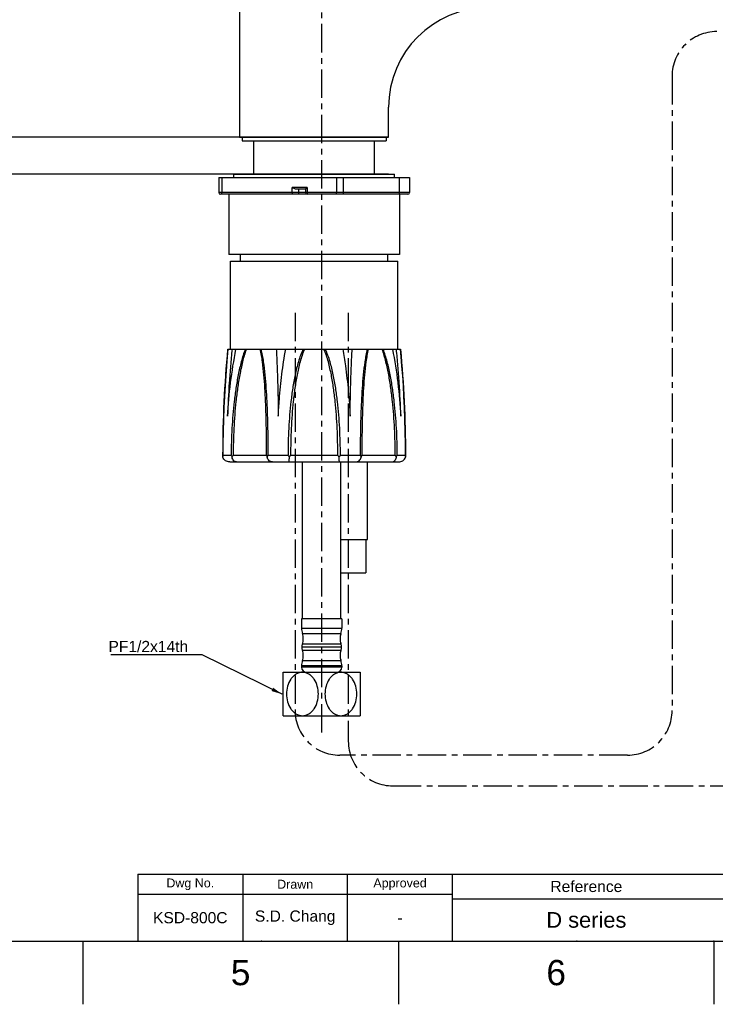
# Model space of a CAD drawing. Header units: millimetres. Extents: x 601 to 1195, y -13 to 407.
# Tile 9 of 17: x 884 to 1040, y -13 to 207. Entities that reach past the tile are written whole.
import ezdxf

# ---------------------------------------------------------------- set-up
doc = ezdxf.new("R2010")
doc.units = ezdxf.units.MM
doc.header["$LTSCALE"] = 0.1
doc.linetypes.add('CENTERX2', pattern=[101.6, 63.5, -12.7, 12.7, -12.7])
for name, color, linetype in [('02___PRT_ALL_AXES', 7, 'Continuous'), ('CENTER', 1, 'CENTERX2'), ('DIM', 3, 'Continuous'), ('FORM', 7, 'Continuous'), ('TEXT', 2, 'Continuous')]:
    doc.layers.add(name, color=color, linetype=linetype)
doc.styles.get("Standard").update_dxf_attribs({"font": 'arial_0.ttf'})
doc.dimstyles.new('ISO-25', dxfattribs={"dimtxt": 2.5, "dimasz": 2.5, "dimexe": 1.25, "dimexo": 0.625, "dimtad": 1, "dimlfac": 1.33325, "dimtxsty": 'Standard', "dimcen": 2.5, "dimadec": 0, "dimazin": 0, "dimtfac": 1, "dimtmove": 0, "dimatfit": 3, "dimfxl": 1, "dimarcsym": 0})

msp = doc.modelspace()

# ---------------------------------------------------------------- linework, layer by layer
at = {"color": 7, "linetype": 'Continuous'}
for p, q in [((933.1077, 251.6374), (933.1077, 180.9949)), ((966.5577, 180.9949), (966.5577, 187.7449)), ((933.1077, 180.9949), (966.5577, 180.9949)), ((933.7591, 180.9949), (933.7591, 180.2449)), ((966.0091, 180.9949), (966.0091, 180.2449)), ((933.7591, 180.2449), (966.0091, 180.2449)), ((936.3841, 172.7449), (936.3841, 180.2449)), ((963.3841, 172.7449), (963.3841, 180.2449)), ((928.5091, 171.9949), (971.2591, 171.9949)), ((928.5091, 171.9949), (928.5091, 168.6199)), ((929.1681, 171.9949), (929.1681, 168.6199)), ((954.8501, 171.9949), (954.8501, 168.6199)), ((956.4411, 168.2449), (956.4411, 171.9949)), ((969.0091, 168.2449), (969.0091, 171.9949)), ((971.2591, 171.9949), (971.2591, 168.6199)), ((971.2591, 168.6199), (928.5091, 168.6199)), ((970.8841, 168.2449), (928.8841, 168.2449)), ((948.3368, 169.7449), (944.9774, 169.7449)), ((944.9774, 168.6199), (944.9774, 169.7449)), ((947.9004, 169.3699), (945.9441, 169.3699)), ((946.4327, 168.6199), (946.4327, 169.3699)), ((947.8975, 169.3699), (947.8975, 168.6199)), ((948.3368, 169.7449), (948.3368, 168.6199)), ((933.3841, 153.2449), (933.3841, 154.7449)), ((966.3841, 153.2449), (966.3841, 154.7449)), ((931.1341, 153.2449), (968.6341, 153.2449)), ((931.1341, 133.5199), (931.1341, 153.2449)), ((968.6341, 133.5199), (968.6341, 153.2449)), ((930.5359, 133.5199), (969.2323, 133.5199)), ((969.3845, 131.7936), (969.2324, 133.5199)), ((929.4698, 115.096), (929.4233, 112.2091)), ((929.4233, 112.2091), (929.4109, 109.448)), ((929.4234, 112.2214), (929.4234, 112.2152)), ((929.4123, 109.7453), (929.4109, 109.448)), ((929.4153, 109.341), (929.411, 109.4479)), ((929.4412, 109.7449), (931.2831, 109.7449)), ((930.9602, 108.2449), (968.808, 108.2449)), ((931.7268, 109.7449), (939.2079, 109.7449)), ((939.5746, 109.7449), (944.0212, 109.7449)), ((944.5941, 109.7449), (955.1741, 109.7449)), ((955.7471, 109.7449), (960.1937, 109.7449)), ((960.5603, 109.7449), (968.0415, 109.7449)), ((968.4851, 109.7449), (970.327, 109.7449)), ((970.3573, 109.4479), (970.353, 109.341)), ((947.0577, 73.1374), (947.0577, 70.9793)), ((956.0577, 73.1374), (956.0577, 70.9793)), ((947.0577, 70.9793), (956.0577, 70.9793)), ((947.2452, 69.8084), (955.8702, 69.8084)), ((956.0337, 66.7624), (947.0817, 66.7624)), ((955.8745, 67.4536), (947.241, 67.4536)), ((947.241, 66.0712), (955.8745, 66.0712)), ((956.0577, 62.5455), (947.0577, 62.5455)), ((947.0577, 62.5455), (947.0577, 62.2624)), ((955.8702, 63.7165), (947.2452, 63.7165)), ((956.0577, 62.5455), (956.0577, 62.2624)), ((942.9327, 61.1374), (960.1827, 61.1374)), ((942.9327, 51.3868), (942.9327, 61.1374)), ((960.1827, 61.1374), (960.1827, 51.3868)), ((942.9327, 51.3874), (960.1827, 51.3874))]:
    msp.add_line(p, q, dxfattribs=at)
for p, q in [((966.5577, 180.9949), (656.8176, 180.9949)), ((966.5577, 172.7449), (656.8176, 172.7449)), ((615.2102, 0.8691), (1180.8668, 0.8691)), ((898.0385, 0.8691), (898.0385, -13.2723)), ((968.7456, 0.8691), (968.7456, -13.2723)), ((1039.4526, 0.8691), (1039.4526, -13.2723))]:
    msp.add_line(p, q)
for points in [[(930.5351, 133.5107), (930.3848, 131.8052), (930.2168, 129.753), (930.0547, 127.5786)], [(930.5359, 133.5199), (930.3838, 131.7936), (930.2158, 129.7411)], [(969.7127, 127.5906), (969.5515, 129.753), (969.3835, 131.8052), (969.2324, 133.5199)], [(969.7135, 127.5786), (969.5524, 129.7411), (969.3845, 131.7936)], [(930.0556, 127.5906), (929.9045, 125.3209), (929.7668, 122.9419), (929.6459, 120.4491), (929.5456, 117.8362), (929.4696, 115.0837)], [(930.0547, 127.5786), (929.9037, 125.3088), (929.7662, 122.9298), (929.6454, 120.437), (929.5452, 117.824)], [(970.1228, 120.437), (970.0021, 122.9298), (969.8645, 125.3088), (969.7127, 127.5906)], [(970.1223, 120.4491), (970.0014, 122.9419), (969.8637, 125.3209)], [(970.345, 112.2091), (970.2987, 115.0837), (970.2231, 117.824), (970.1223, 120.4491)], [(970.3573, 109.448), (970.3448, 112.2214), (970.2984, 115.096), (970.2227, 117.8362)]]:
    msp.add_lwpolyline(points, dxfattribs=at)
for centre, radius, start, end in [((988.8327, 187.7449), 22.275, 90, 180), ((928.8841, 168.6199), 0.375, 180, 270), ((948.2725, 168.6199), 0.375, 180, 270), ((970.8841, 168.6199), 0.375, 270, 0), ((950.8077, 70.9793), 3.75, 180, 198.194872), ((952.3077, 70.9793), 3.75, 341.805128, 360), ((943.6845, 68.6374), 3.7482, 341.590423, 18.20343), ((959.4267, 68.6374), 3.7439, 173.994551, 186.212825), ((959.4601, 68.6318), 3.7777, 161.854143, 173.96273), ((950.7992, 66.2699), 3.75, 161.59867, 172.452844), ((950.7992, 67.2549), 3.75, 187.547156, 198.40133), ((959.4599, 68.643), 3.7775, 186.24241, 198.351751), ((952.3162, 66.2699), 3.75, 7.547156, 18.40133), ((952.3162, 67.2549), 3.75, 341.59867, 352.452844), ((943.6845, 64.8874), 3.7482, 341.79657, 18.409577), ((959.4267, 64.8874), 3.7439, 173.787175, 186.005449), ((959.4601, 64.893), 3.7777, 186.03727, 198.145857), ((959.4599, 64.8818), 3.7775, 161.648249, 173.75759), ((950.8077, 62.5455), 3.75, 161.805128, 180), ((952.3077, 62.5455), 3.75, 0, 18.194872)]:
    msp.add_arc(centre, radius, start, end, dxfattribs=at)
for centre, major_axis, start_param, end_param in [((943.6827, 68.6374), (-3.75, 0), 2.82042886, 3.45915308), ((959.4327, 68.6374), (0, 3.75), 1.2532359, 1.89196012), ((943.6827, 64.8874), (-3.75, 0), 2.82403222, 3.46275645), ((959.4327, 64.8874), (0, 3.75), 1.24963253, 1.88835676)]:
    msp.add_ellipse(centre, major_axis=major_axis, ratio=1, start_param=start_param, end_param=end_param, dxfattribs=at)
for points, knots in [([(929.4333, 168.2449), (929.3982, 168.2449), (929.3227, 168.2677), (929.2363, 168.3551), (929.1808, 168.4779), (929.1681, 168.5716), (929.1681, 168.6199)], [0, 0, 0, 0, 0.20946685, 0.44465593, 0.71203026, 1, 1, 1, 1]), ([(945.9441, 169.3699), (945.8492, 169.3699), (945.6631, 169.4001), (945.3334, 169.5201), (945.1113, 169.6502), (944.9774, 169.7449)], [0, 0, 0, 0, 0.27119005, 0.53152539, 1, 1, 1, 1]), ([(945.2426, 168.2449), (945.2074, 168.2449), (945.1319, 168.2677), (945.0455, 168.3551), (944.99, 168.4779), (944.9774, 168.5716), (944.9774, 168.6199)], [0, 0, 0, 0, 0.20946685, 0.44465593, 0.71203026, 1, 1, 1, 1]), ([(946.3341, 168.2449), (946.3498, 168.2449), (946.3731, 168.2711), (946.3907, 168.3107), (946.4121, 168.3787), (946.4282, 168.4828), (946.4327, 168.572), (946.4327, 168.6199)], [0, 0, 0, 0, 0.11770094, 0.21381947, 0.33552045, 0.64267313, 1, 1, 1, 1]), ([(948.3368, 169.7449), (948.2797, 169.7045), (948.1994, 169.643), (948.1015, 169.5593), (948.0404, 169.5034), (947.9894, 169.454), (947.9536, 169.4177), (947.9305, 169.3945), (947.9177, 169.3819), (947.9085, 169.374), (947.9027, 169.3699), (947.9004, 169.3699)], [0, 0, 0, 0, 0.36422376, 0.52565138, 0.67027204, 0.79498946, 0.89557206, 0.93503391, 0.9661798, 0.98803653, 1, 1, 1, 1]), ([(948.4145, 168.3547), (948.4019, 168.3726), (948.3555, 168.4536), (948.3368, 168.5489), (948.3368, 168.6199)], [0, 0, 0, 0, 0.23555966, 1, 1, 1, 1]), ([(948.602, 168.2449), (948.5669, 168.2449), (948.4914, 168.2676), (948.4373, 168.3225), (948.4145, 168.3547)], [0, 0, 0, 0, 0.47107626, 1, 1, 1, 1]), ([(955.1153, 168.2449), (955.0801, 168.2449), (955.0047, 168.2677), (954.9182, 168.3551), (954.8627, 168.4779), (954.8501, 168.5716), (954.8501, 168.6199)], [0, 0, 0, 0, 0.20946685, 0.44465593, 0.71203026, 1, 1, 1, 1]), ([(929.4412, 109.7449), (929.4412, 113.7685), (929.6384, 121.7052), (930.1981, 129.6233), (930.5436, 133.5199)], [0, 0, 0, 0, 0.50703655, 1, 1, 1, 1]), ([(931.4619, 133.5199), (931.3411, 132.2766), (931.12, 129.7819), (930.7475, 124.77), (930.5503, 120.9981), (930.4552, 118.4786)], [0, 0, 0, 0, 0.24856984, 0.49831275, 1, 1, 1, 1]), ([(930.4552, 118.4786), (930.6135, 121.0023), (931.0766, 126.0398), (931.8581, 131.0389), (932.337, 133.5199)], [0, 0, 0, 0, 0.50018646, 1, 1, 1, 1]), ([(934.4486, 133.5199), (934.2645, 133.0637), (933.9372, 132.1294), (933.3865, 130.2173), (932.8377, 127.7742), (932.3265, 124.8059), (931.9319, 121.8131), (931.6366, 118.806), (931.3627, 114.7846), (931.2831, 111.7605), (931.2831, 109.7449)], [0, 0, 0, 0, 0.06125972, 0.12314176, 0.24772197, 0.37280975, 0.49811876, 0.62353588, 0.74900867, 1, 1, 1, 1]), ([(934.6685, 133.5199), (934.4944, 133.0593), (934.1877, 132.1175), (933.6746, 130.1957), (933.1658, 127.7472), (932.6924, 124.7778), (932.3271, 121.7876), (932.0539, 118.7854), (931.8005, 114.7723), (931.7268, 111.7556), (931.7268, 109.7449)], [0, 0, 0, 0, 0.06142976, 0.12341546, 0.24808185, 0.37316794, 0.49843257, 0.62378313, 0.74917747, 1, 1, 1, 1]), ([(939.2079, 109.7449), (939.2079, 111.755), (939.1845, 114.7687), (939.0964, 118.7827), (938.9949, 121.7836), (938.8473, 124.772), (938.6345, 127.7387), (938.3753, 130.1881), (938.0764, 132.1125), (937.8805, 133.057), (937.7615, 133.5199)], [0, 0, 0, 0, 0.25276539, 0.37894341, 0.50484819, 0.6303314, 0.75515261, 0.8788281, 0.93990417, 1, 1, 1, 1]), ([(939.5746, 109.7449), (939.5746, 111.7599), (939.5478, 114.7805), (939.4476, 118.8029), (939.3325, 121.8086), (939.1657, 124.7994), (938.9267, 127.7647), (938.6377, 130.209), (938.3087, 132.124), (938.0955, 133.0615), (937.968, 133.5199)], [0, 0, 0, 0, 0.25318184, 0.37953455, 0.50556897, 0.63111242, 0.75588663, 0.87934069, 0.94020589, 1, 1, 1, 1]), ([(941.3783, 133.5199), (941.4475, 132.2761), (941.5711, 129.7808), (941.7016, 126.0273), (941.7888, 122.2575), (941.8246, 119.7394), (941.8364, 118.4786)], [0, 0, 0, 0, 0.24833514, 0.4979978, 0.74865272, 1, 1, 1, 1]), ([(941.8364, 118.4786), (941.9007, 119.7403), (942.1058, 122.8907), (942.6034, 127.9146), (943.1636, 131.6583), (943.4909, 133.5199)], [0, 0, 0, 0, 0.25033963, 0.62546853, 1, 1, 1, 1]), ([(947.3955, 133.5199), (947.1773, 133.0675), (946.796, 132.136), (946.1738, 130.2241), (945.58, 127.7786), (945.0486, 124.8074), (944.6513, 121.8135), (944.361, 118.806), (944.0964, 114.7842), (944.0212, 111.7604), (944.0212, 109.7449)], [0, 0, 0, 0, 0.06237428, 0.12476871, 0.24959111, 0.37450762, 0.49950479, 0.62456988, 0.74968879, 1, 1, 1, 1]), ([(947.697, 133.5199), (947.4918, 133.0628), (947.1369, 132.1234), (946.5625, 130.2015), (946.0182, 127.7507), (945.5323, 124.7789), (945.1694, 121.7878), (944.9044, 118.7852), (944.6628, 114.7719), (944.5941, 111.7555), (944.5941, 109.7449)], [0, 0, 0, 0, 0.06237839, 0.12477823, 0.24961391, 0.37453816, 0.4995373, 0.62459898, 0.74970988, 1, 1, 1, 1]), ([(955.1741, 109.7449), (955.1741, 111.7555), (955.1054, 114.7719), (954.8639, 118.7853), (954.5988, 121.7879), (954.2359, 124.779), (953.75, 127.7508), (953.2057, 130.2015), (952.6314, 132.1234), (952.2765, 133.0628), (952.0712, 133.5199)], [0, 0, 0, 0, 0.25029107, 0.37540278, 0.50046533, 0.6254648, 0.75038882, 0.87522388, 0.9376232, 1, 1, 1, 1]), ([(955.7471, 109.7449), (955.7471, 111.7604), (955.6718, 114.7843), (955.4072, 118.806), (955.1169, 121.8135), (954.7196, 124.8075), (954.1882, 127.7787), (953.5944, 130.2242), (952.9722, 132.136), (952.5909, 133.0675), (952.3727, 133.5199)], [0, 0, 0, 0, 0.25031227, 0.3754321, 0.50049818, 0.62549569, 0.75041189, 0.87523358, 0.9376274, 1, 1, 1, 1]), ([(956.2773, 133.5199), (956.4954, 132.2791), (956.99, 129.1653), (957.5646, 124.1494), (957.8354, 120.3708), (957.9318, 118.4786)], [0, 0, 0, 0, 0.24962588, 0.62456981, 1, 1, 1, 1]), ([(957.9318, 118.4786), (957.9436, 119.7394), (957.9795, 122.2575), (958.0667, 126.0273), (958.1972, 129.7808), (958.3208, 132.2761), (958.3899, 133.5199)], [0, 0, 0, 0, 0.25134724, 0.50200212, 0.75166477, 1, 1, 1, 1]), ([(961.8002, 133.5199), (961.6727, 133.0614), (961.4595, 132.124), (961.1306, 130.2089), (960.8415, 127.7646), (960.6025, 124.7993), (960.4358, 121.8085), (960.3207, 118.8029), (960.2204, 114.7805), (960.1937, 111.7599), (960.1937, 109.7449)], [0, 0, 0, 0, 0.05979649, 0.12066271, 0.24411689, 0.36889023, 0.49443297, 0.62046702, 0.7468193, 1, 1, 1, 1]), ([(962.0068, 133.5199), (961.8878, 133.057), (961.6918, 132.1125), (961.393, 130.1881), (961.1338, 127.7386), (960.9209, 124.772), (960.7734, 121.7836), (960.6719, 118.7826), (960.5837, 114.7687), (960.5603, 111.755), (960.5603, 109.7449)], [0, 0, 0, 0, 0.06009796, 0.12117492, 0.24485055, 0.369671, 0.49515357, 0.621058, 0.74723563, 1, 1, 1, 1]), ([(968.0415, 109.7449), (968.0415, 111.7556), (967.9678, 114.7723), (967.7144, 118.7854), (967.4411, 121.7877), (967.0759, 124.7778), (966.6025, 127.7472), (966.0937, 130.1957), (965.5805, 132.1175), (965.2739, 133.0593), (965.0998, 133.5199)], [0, 0, 0, 0, 0.25082262, 0.37621695, 0.50156768, 0.6268325, 0.75191851, 0.87658526, 0.93857128, 1, 1, 1, 1]), ([(968.4851, 109.7449), (968.4851, 111.7605), (968.4055, 114.7846), (968.1316, 118.806), (967.8364, 121.8131), (967.4417, 124.8059), (966.9305, 127.7742), (966.3818, 130.2173), (965.831, 132.1294), (965.5038, 133.0637), (965.3197, 133.5199)], [0, 0, 0, 0, 0.25099137, 0.37646413, 0.50188142, 0.62719062, 0.75227828, 0.87685885, 0.93874126, 1, 1, 1, 1]), ([(967.4312, 133.5199), (967.9102, 131.0389), (968.6916, 126.0398), (969.1547, 121.0023), (969.313, 118.4786)], [0, 0, 0, 0, 0.49981349, 1, 1, 1, 1]), ([(969.313, 118.4786), (969.2179, 120.9981), (969.0208, 124.77), (968.6483, 129.7819), (968.4272, 132.2766), (968.3063, 133.5199)], [0, 0, 0, 0, 0.50168709, 0.75142998, 1, 1, 1, 1]), ([(969.2247, 133.5199), (969.5701, 129.6233), (970.1299, 121.7052), (970.327, 113.7685), (970.327, 109.7449)], [0, 0, 0, 0, 0.49296525, 1, 1, 1, 1]), ([(929.4109, 109.448), (929.4109, 109.4726), (929.4134, 109.5722), (929.4264, 109.6715), (929.4412, 109.7449)], [0, 0, 0, 0, 0.2475391, 1, 1, 1, 1]), ([(930.9602, 108.2449), (930.7919, 108.2449), (930.4531, 108.295), (929.991, 108.517), (929.6194, 108.8718), (929.4635, 109.1796), (929.4153, 109.341)], [0, 0, 0, 0, 0.24999341, 0.49984012, 0.74977707, 1, 1, 1, 1]), ([(931.2831, 109.7449), (931.2953, 109.7107), (931.3493, 109.5714), (931.4179, 109.438), (931.4761, 109.341)], [0, 0, 0, 0, 0.2429421, 1, 1, 1, 1]), ([(931.4761, 109.341), (931.4952, 109.3747), (931.5751, 109.5115), (931.6603, 109.6452), (931.7268, 109.7449)], [0, 0, 0, 0, 0.24413693, 1, 1, 1, 1]), ([(932.4643, 108.2449), (932.3535, 108.2449), (932.1185, 108.3013), (931.8199, 108.5382), (931.5929, 108.8977), (931.5052, 109.1858), (931.4761, 109.341)], [0, 0, 0, 0, 0.20905117, 0.43838535, 0.70210913, 1, 1, 1, 1]), ([(939.2079, 109.7449), (939.2154, 109.7109), (939.2497, 109.5727), (939.2996, 109.4386), (939.3448, 109.341)], [0, 0, 0, 0, 0.24473342, 1, 1, 1, 1]), ([(939.3448, 109.341), (939.3612, 109.3747), (939.4315, 109.5128), (939.511, 109.6461), (939.5746, 109.7449)], [0, 0, 0, 0, 0.24174617, 1, 1, 1, 1]), ([(940.5415, 108.2449), (940.4116, 108.2449), (940.1411, 108.2993), (939.7819, 108.5295), (939.4969, 108.8875), (939.3819, 109.1835), (939.3448, 109.341)], [0, 0, 0, 0, 0.22387726, 0.46203019, 0.721056, 1, 1, 1, 1]), ([(944.0212, 109.7449), (944.0452, 109.7109), (944.1428, 109.5748), (944.2435, 109.4409), (944.3201, 109.341)], [0, 0, 0, 0, 0.2484689, 1, 1, 1, 1]), ([(944.1727, 108.2449), (944.1819, 108.2449), (944.2012, 108.2753), (944.2176, 108.3289), (944.2394, 108.4235), (944.2593, 108.5494), (944.279, 108.7091), (944.3035, 108.9761), (944.315, 109.1903), (944.3201, 109.341)], [0, 0, 0, 0, 0.02469778, 0.07824817, 0.1631522, 0.27883252, 0.42353699, 0.59466588, 1, 1, 1, 1]), ([(944.3201, 109.341), (944.3444, 109.3743), (944.4392, 109.5065), (944.5297, 109.6419), (944.5941, 109.7449)], [0, 0, 0, 0, 0.2527909, 1, 1, 1, 1]), ([(955.1741, 109.7449), (955.1954, 109.7109), (955.2831, 109.5738), (955.3759, 109.4401), (955.4481, 109.341)], [0, 0, 0, 0, 0.24658113, 1, 1, 1, 1]), ([(955.4481, 109.341), (955.5248, 109.4409), (955.6255, 109.5748), (955.723, 109.7109), (955.7471, 109.7449)], [0, 0, 0, 0, 0.7515311, 1, 1, 1, 1]), ([(955.5956, 108.2449), (955.5864, 108.2449), (955.5671, 108.2753), (955.5506, 108.3289), (955.5288, 108.4235), (955.509, 108.5494), (955.4893, 108.7091), (955.4647, 108.9761), (955.4532, 109.1903), (955.4481, 109.341)], [0, 0, 0, 0, 0.02469778, 0.07824817, 0.16315221, 0.27883254, 0.42353702, 0.59466591, 1, 1, 1, 1]), ([(959.2267, 108.2449), (959.3567, 108.2449), (959.6271, 108.2993), (959.9863, 108.5295), (960.2714, 108.8875), (960.3863, 109.1835), (960.4235, 109.341)], [0, 0, 0, 0, 0.22387726, 0.46203019, 0.72105599, 1, 1, 1, 1]), ([(960.1937, 109.7449), (960.2153, 109.7113), (960.2975, 109.58), (960.3732, 109.4445), (960.4235, 109.341)], [0, 0, 0, 0, 0.25763287, 1, 1, 1, 1]), ([(960.4235, 109.341), (960.4388, 109.3741), (960.4951, 109.5047), (960.5377, 109.6414), (960.5603, 109.7449)], [0, 0, 0, 0, 0.25580918, 1, 1, 1, 1]), ([(967.3039, 108.2449), (967.4147, 108.2449), (967.6498, 108.3013), (967.9483, 108.5382), (968.1753, 108.8977), (968.2631, 109.1858), (968.2921, 109.341)], [0, 0, 0, 0, 0.20905117, 0.43838535, 0.70210914, 1, 1, 1, 1]), ([(968.0415, 109.7449), (968.0639, 109.7113), (968.1508, 109.5788), (968.2338, 109.4437), (968.2921, 109.341)], [0, 0, 0, 0, 0.25511209, 1, 1, 1, 1]), ([(968.2921, 109.341), (968.3119, 109.374), (968.3859, 109.5037), (968.4479, 109.6404), (968.4851, 109.7449)], [0, 0, 0, 0, 0.25728555, 1, 1, 1, 1]), ([(968.808, 108.2449), (968.9764, 108.2449), (969.3151, 108.295), (969.7772, 108.517), (970.1489, 108.8718), (970.3047, 109.1796), (970.353, 109.341)], [0, 0, 0, 0, 0.24999341, 0.49984011, 0.74977706, 1, 1, 1, 1]), ([(970.327, 109.7449), (970.332, 109.7202), (970.3495, 109.6222), (970.3574, 109.5224), (970.3573, 109.448)], [0, 0, 0, 0, 0.25305689, 1, 1, 1, 1]), ([(947.2452, 61.1374), (946.9897, 61.1374), (946.4708, 61.0588), (945.7516, 60.7246), (945.1204, 60.2135), (944.413, 59.3433), (943.8232, 58.0087), (943.5912, 56.2624), (943.8232, 54.5162), (944.413, 53.1815), (945.1204, 52.3113), (945.7516, 51.8002), (946.4708, 51.466), (946.9897, 51.3874), (947.2452, 51.3874)], [0, 0, 0, 0, 0.05763141, 0.11639105, 0.17689642, 0.23923695, 0.36793914, 0.49999932, 0.63205963, 0.76076383, 0.82310453, 0.88360961, 0.94236891, 1, 1, 1, 1]), ([(947.2452, 51.3874), (947.5007, 51.3874), (948.0197, 51.466), (948.7389, 51.8002), (949.3701, 52.3113), (950.0774, 53.1815), (950.6672, 54.5162), (950.8993, 56.2624), (950.6672, 58.0087), (950.0774, 59.3433), (949.3701, 60.2135), (948.7389, 60.7246), (948.0197, 61.0588), (947.5007, 61.1374), (947.2452, 61.1374)], [0, 0, 0, 0, 0.05763133, 0.1163908, 0.17689595, 0.2392364, 0.36793999, 0.50000031, 0.63206059, 0.76076309, 0.82310354, 0.88360891, 0.94236861, 1, 1, 1, 1]), ([(955.8702, 61.1374), (955.6147, 61.1374), (955.0958, 61.0588), (954.3766, 60.7247), (953.7454, 60.2136), (953.038, 59.3434), (952.4482, 58.0087), (952.2162, 56.2626), (952.4482, 54.5164), (953.0378, 53.1818), (953.7451, 52.3115), (954.3764, 51.8003), (955.0957, 51.466), (955.6147, 51.3874), (955.8702, 51.3874)], [0, 0, 0, 0, 0.05762948, 0.11638359, 0.17688907, 0.23923155, 0.36793773, 0.49999398, 0.6320364, 0.76073262, 0.82307802, 0.88359136, 0.94236584, 1, 1, 1, 1]), ([(955.8702, 51.3874), (956.1257, 51.3874), (956.6447, 51.466), (957.3639, 51.8002), (957.9951, 52.3113), (958.7025, 53.1815), (959.2922, 54.5162), (959.5243, 56.2624), (959.2922, 58.0087), (958.7024, 59.3433), (957.9951, 60.2136), (957.3639, 60.7246), (956.6447, 61.0588), (956.1257, 61.1374), (955.8702, 61.1374)], [0, 0, 0, 0, 0.05763128, 0.11639085, 0.17689629, 0.23923743, 0.36794025, 0.49999988, 0.63206056, 0.76076446, 0.82310544, 0.88361058, 0.9423694, 1, 1, 1, 1])]:
    msp.add_open_spline(points, degree=3, knots=knots, dxfattribs=at)
for p in [(938.0385, 0.8691), (1008.7456, 0.8691), (1039.4526, 0.8691)]:
    msp.add_point(p)
at = {"layer": '02___PRT_ALL_AXES', "color": 7, "linetype": 'Continuous'}
for p, q in [((936.3841, 172.7449), (936.3841, 180.2449)), ((963.3841, 172.7449), (963.3841, 180.2449)), ((931.8841, 172.7449), (967.8841, 172.7449)), ((931.8841, 171.9949), (931.8841, 172.7449)), ((967.8841, 171.9949), (967.8841, 172.7449)), ((930.7591, 168.2449), (930.7591, 154.7449)), ((969.0091, 168.2449), (969.0091, 154.7449)), ((969.0091, 154.7449), (930.7591, 154.7449)), ((947.2452, 73.1374), (947.2452, 108.2449)), ((955.8702, 73.1374), (955.8702, 108.2449)), ((961.8327, 90.9124), (961.8327, 108.2449)), ((955.8702, 90.9124), (961.8327, 90.9124)), ((961.4577, 90.9124), (961.4577, 83.4124)), ((955.8702, 83.4124), (961.4577, 83.4124)), ((956.0577, 73.1374), (947.0577, 73.1374)), ((947.0577, 73.1374), (947.0577, 70.9793)), ((956.0577, 73.1374), (956.0577, 70.9793)), ((947.0577, 62.5455), (947.0577, 62.2624)), ((956.0577, 62.2624), (947.0577, 62.2624)), ((956.0577, 62.5455), (956.0577, 62.2624))]:
    msp.add_line(p, q, dxfattribs=at)
for centre, start, end in [((948.1827, 62.2624), 180, 270), ((954.9327, 62.2624), 270, 0)]:
    msp.add_arc(centre, 1.125, start, end, dxfattribs=at)
at = {"layer": 'CENTER'}
for p, q in [((951.5577, 47.6374), (951.5577, 211.1374)), ((1030.0757, 194.6837), (1030.0757, 52.5617)), ((945.5954, 141.6503), (945.5954, 52.5617)), ((957.5201, 141.6503), (957.5201, 45.6757)), ((1020.0757, 42.5617), (955.5954, 42.5617)), ((967.5201, 35.6757), (1076.5438, 35.6757))]:
    msp.add_line(p, q, dxfattribs=at)
for centre, start, end in [((1040.0757, 194.6837), 90, 180), ((955.5954, 52.5617), 180, 270), ((1020.0757, 52.5617), 270, 0), ((967.5201, 45.6757), 180, 270)]:
    msp.add_arc(centre, 10, start, end, dxfattribs=at)
at = {"layer": 'FORM'}
for p, q in [((910.3668, 15.8691), (1180.8668, 15.8691)), ((910.3668, 15.8691), (910.3668, 0.8691)), ((933.8668, 15.8691), (933.8668, 0.8691)), ((957.3668, 0.8691), (957.3668, 15.8691)), ((980.8668, 0.8691), (980.8668, 15.8691)), ((980.8668, 11.3691), (910.3668, 11.3691)), ((980.8668, 10.3691), (1120.8668, 10.3691))]:
    msp.add_line(p, q, dxfattribs=at)
at = {"layer": 'TEXT'}
msp.add_point((957.3668, 11.3691), dxfattribs=at)

# ---------------------------------------------------------------- texts
at = {"char_height": 5.6566, "attachment_point": 5}
for s, insert in [('5', (933.392, -6.2016)), ('6', (1004.0991, -6.2016))]:
    msp.add_mtext_dynamic_manual_height_columns(s, width=50, gutter_width=12.5, heights=[0], dxfattribs=dict(at, insert=insert))
at = {"layer": 'DIM', "insert": (921.6399, 65.6238), "char_height": 2.5, "attachment_point": 9}
msp.add_mtext('PF1/2x14th', dxfattribs=at)
at = {"layer": 'TEXT', "attachment_point": 5}
for s, width, insert, char_height in [('Dwg No.', 23.5, (922.1168, 13.6191), 2), ('Drawn', 23.5, (945.6168, 13.6191), 2), ('Approved', 23.5, (969.1168, 13.6191), 2), ('Reference', 60, (1010.8668, 13.1191), 2.5), ('KSD-800C', 23.5, (922.1168, 6.1191), 2.5), ('S.D. Chang', 23.5, (945.6168, 6.1191), 2.5), ('D series', 60, (1010.8668, 5.6191), 3.5), ('-', 23.5, (969.1168, 6.1191), 2.5)]:
    msp.add_mtext_dynamic_manual_height_columns(s, width=width, gutter_width=12.5, heights=[0], dxfattribs=dict(at, insert=insert, char_height=char_height))

# ---------------------------------------------------------------- leaders
at = {"layer": 'DIM', "annotation_type": 0, "has_hookline": 1, "hookline_direction": 1, "text_width": 17.355}
msp.add_leader([(942.7356, 56.1985), (924.7649, 64.9988), (922.2649, 64.9988)], dimstyle='ISO-25', dxfattribs=at)

doc.saveas('drawing.dxf')
